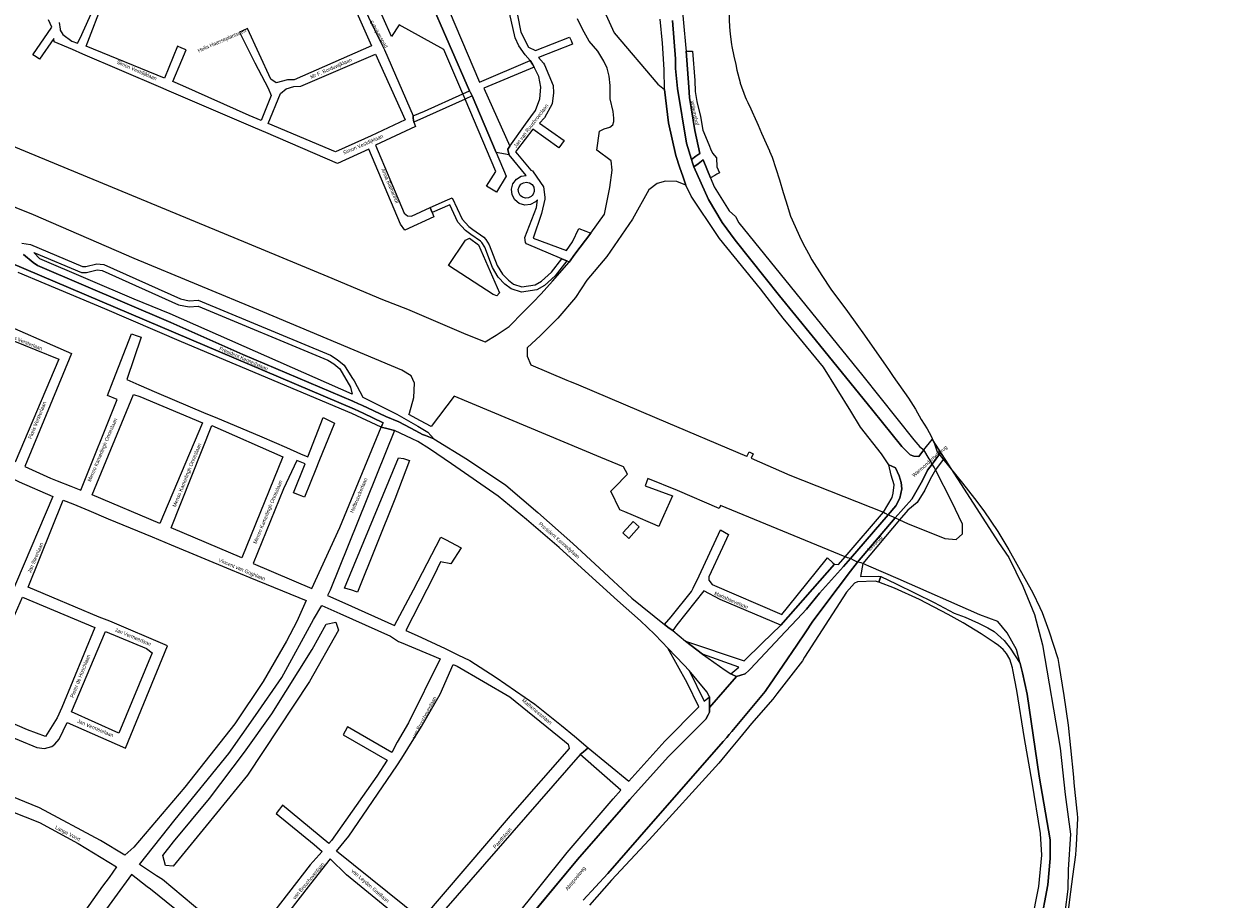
# Model space of a CAD drawing. Header units: metres. Extents: x 89872 to 99175, y 455036 to 468911.
# Tile 119 of 196: x 93016 to 93829, y 466684 to 467279. Entities that reach past the tile are written whole.
import ezdxf

# ---------------------------------------------------------------- set-up
doc = ezdxf.new("R2010")
doc.units = ezdxf.units.M
for name, color, linetype in [('Gemeentegrenzen', 7, 'KG-GEMEENTE'), ('STRNM', 7, 'Continuous'), ('Wegdeel doorgaand', 1, 'Continuous')]:
    doc.layers.add(name, color=color, linetype=linetype)
doc.layers.add('Waterdeel', color=7, linetype='Continuous', true_color=0x00aaff)
doc.layers.add('Wegdeel', color=7, linetype='Continuous', true_color=0x9a9a9a)
doc.linetypes.add('KG-GEMEENTE', pattern='A,1,-2.25,[5,NLCS.SHX,S=1,R=0,X=0,Y=0],-2.25', length=5.5)

msp = doc.modelspace()

# ---------------------------------------------------------------- linework, layer by layer
at = {"layer": 'Gemeentegrenzen', "flags": 128}
msp.add_lwpolyline([(90762.73, 464180.92), (90755.86, 464195.33), (90741.62, 464225.18), (90721.03, 464269.19), (90711.01, 464289.46), (90684.4, 464339.43), (90666.07, 464382.4), (90649.85, 464420.75), (90635.19, 464457.9), (90620.46, 464495.41), (90617.42, 464505), (90608.03, 464538.66), (90596.61, 464572.31), (90590.22, 464593.89), (90582.83, 464625.08), (90577.49, 464644.86), (90574.1, 464660.7), (90572.45, 464670.59), (90570.76, 464689.64), (90570.6, 464708.3), (90570.28, 464725.4), (90569.06, 464744.62), (90567.3, 464767.29), (90566.9, 464789.33), (90566.43, 464806.17), (90566.85, 464822.52), (90571.68, 464854.78), (90571.8, 464856.83), (90576.93, 464940.82), (90575.97, 464994.56), (90575.96, 465007.11), (90582.22, 465039.53), (90584.47, 465051.19), (90590.82, 465068.2), (90598.58, 465085.51), (90628.18, 465144.59), (90671.63, 465227.59), (90681.27, 465245.99), (90683.4, 465249.12), (90703.82, 465279.13), (90736.24, 465326.28), (90740.98, 465333.85), (90746.16, 465342.14), (90754.83, 465357.25), (90766.17, 465377.37), (90771.91, 465388.72), (90778.97, 465404.63), (90787.93, 465425.86), (90792.13, 465436.8), (90794.88, 465446.09), (90796.98, 465454.32), (90799.03, 465463.7), (90800.77, 465474.98), (90802.3, 465489.38), (90805.43, 465519.02), (90807.88, 465558.14), (90813.48, 465615.87), (90814.31, 465632.37), (90814.33, 465653.29), (90813.51, 465667.73), (90811.48, 465686.28), (90808.64, 465705.73), (90804.64, 465725.13), (90795.9, 465764.18), (90785.15, 465805.74), (90777.94, 465830.25), (90769.72, 465854.25), (90765.69, 465864.27), (90758.59, 465878.45), (90749.27, 465894.73), (90742.51, 465905.69), (90732.77, 465921.49), (90719.33, 465939.06), (90708.54, 465951.65), (90707.64, 465952.7), (90706.41, 465954.13), (90669.74, 465998.55), (90660.89, 466007.96), (90639.73, 466025.13), (90621.85, 466039.53), (90613.33, 466046.39), (90592.78, 466058.74), (90573.68, 466068.24), (90549.57, 466078.72), (90528.26, 466086.81), (90508.62, 466092.94), (90486.12, 466099.12), (90419.11, 466113.14), (90381.64, 466120.5), (90246.78, 466147.88), (90131.05, 466177.04), (90053.17, 466197.99), (90008.93, 466212.15), (89991.66, 466217.12), (89972.78, 466223.04), (89946.01, 466232.06), (89938.91, 466234.61), (89924.52, 466240.97), (89909.15, 466251.02), (89890.37, 466265.63), (89871.9, 466284.97), (89887.83, 466296.8), (89924.29, 466323.87), (89930.12, 466326.89), (89934.29, 466328.04), (89937.63, 466327.88), (89945.04, 466324.15), (89948.17, 466323), (89977.66, 466343.26), (89993.35, 466352.63), (90052.22, 466375.13), (90055.03, 466376.08), (90065.03, 466379.45), (90073.34, 466375.83), (90084.28, 466372.05), (90093.68, 466368.25), (90096.01, 466367.31), (90103.17, 466364.55), (90113.06, 466360.46), (90121.69, 466356.76), (90137.55, 466348.81), (90140.91, 466347.13), (90157.03, 466338.86), (90170.01, 466331.53), (90171.15, 466330.89), (90174.52, 466328.98), (90176.07, 466328.04), (90177.1, 466327.41), (90194.26, 466316.95), (90195.97, 466315.9), (90207.54, 466309.46), (90222.24, 466304.08), (90231.81, 466306.54), (90257.95, 466312.83), (90267.49, 466315.16), (90306.21, 466324.63), (90356.24, 466336.62), (90358.92, 466337.24), (90413.71, 466350), (90417.05, 466350.84), (90456.64, 466360.75), (90478.98, 466367.15), (90484.56, 466368.74), (90485.67, 466369.06), (90486.11, 466369.2), (90486.92, 466369.46), (90510.48, 466376.89), (90562.47, 466393.6), (90596.98, 466404.49), (90654.55, 466423.04), (90747.39, 466453.54), (90753.81, 466455.65), (90786.49, 466466.39), (90790.65, 466467.83), (90790.9, 466467.91), (90805.15, 466470.33), (90816.53, 466472.26), (90819.4, 466472.75), (90860.97, 466478.57), (90883.49, 466481.07), (90913.64, 466484.41), (90952.55, 466488.72), (91015.63, 466494.19), (91016.35, 466494.25), (91036.98, 466496.04), (91037.06, 466511.43), (91037.23, 466513.36), (91037.76, 466515.52), (91038.82, 466517.17), (91039.53, 466517.65), (91040.64, 466518.05), (91042.08, 466518.46), (91055.96, 466517.87), (91068.38, 466517.36), (91074.4, 466517.41), (91083.3, 466519.1), (91220.08, 466569.55), (91230.75, 466576.46), (91243.75, 466575.59), (91243.76, 466579.12), (91303.2, 466576.33), (91441.36, 466572.1), (91466.58, 466573.13), (91464.02, 466554.89), (91494.85, 466553.15), (91521.12, 466628.88), (91536.55, 466673.44), (91571.28, 466773.64), (91615.16, 466900.35), (91660.3, 467030.44), (91663.46, 467039.53), (91684.44, 467099.92), (91714.37, 467186.31), (91715.44, 467189.4), (91766.98, 467337.81), (91775.01, 467362.82), (91781.93, 467384.37), (91805.73, 467457.4), (91822.14, 467507.77), (91843.65, 467573.99), (91840.8, 467581.24), (91790.82, 467612.97), (91791.2, 467615.51), (91791.33, 467616.4), (91784.38, 467619.38), (91787.65, 467627.75), (91792.47, 467640.26), (91852.36, 467658.81), (91852.88, 467660.11), (91854.54, 467664.27), (91855.02, 467665.48), (91861.52, 467681.81), (91862.36, 467683.91), (91878.28, 467723.67), (91884.22, 467738.35), (91879.67, 467738.58), (91884.97, 467755.36), (91888.2, 467765.57), (91888.8, 467767.45), (91895.8, 467791.89), (91903.68, 467826.61), (91903.94, 467827.08), (91909.12, 467836.69), (91917.08, 467845.72), (91928.74, 467852.65), (91941.83, 467844.72), (91980.03, 467907.98), (91998.91, 467938.78), (92021.1, 467975.47), (92022.29, 467977.44), (92023.53, 467979.5), (92037.46, 468021.89), (92043.26, 468039.53), (92043.61, 468040.61), (92040.67, 468073.65), (92035.39, 468087.87), (92034.39, 468090.57), (92031.08, 468099.48), (91997.78, 468090.26), (91979.47, 468086.42), (91965.37, 468084.21), (91956.64, 468083.07), (91949.21, 468083.34), (91938.16, 468084.3), (91924.19, 468085.55), (91909.12, 468087.5), (91890.59, 468090.09), (91872.55, 468092.17), (91857.94, 468093.47), (91848.6, 468093.53), (91835.64, 468093.28), (91823.5, 468092.43), (91812.71, 468091.13), (91802.47, 468089.49), (91791.09, 468086.88), (91788.75, 468086.31), (91779.45, 468084.02), (91760.6, 468078.53), (91752.17, 468076.29), (91738.58, 468072.57), (91728.77, 468069.12), (91756.55, 468118.92), (91760.38, 468127.16), (91763, 468134.6), (91768.6, 468150.86), (91769.39, 468153.14), (91771.95, 468159.37), (91778.54, 468171.54), (91790.73, 468187.78), (91799.5, 468198.47), (91805.04, 468206.84), (91808.12, 468213.95), (91809.47, 468221.22), (91815.07, 468251.21), (91819.18, 468261.42), (91834.88, 468291.11), (91850.03, 468319.75), (91851.13, 468324.92), (91847.97, 468332.39), (91846.13, 468336.03), (91839.79, 468348.62), (91832.72, 468362.65), (91834.85, 468387.36), (91838.79, 468398.01), (91843.55, 468405.59), (91850.13, 468411.97), (91883.99, 468424), (91942.42, 468413.96), (91974.49, 468420.41), (91975.23, 468420.66), (92022.28, 468436.6), (92044.49, 468448.15), (92053.64, 468457.58), (92067.44, 468486.92), (92106.88, 468535.87), (92111.16, 468543.41), (92114.34, 468570.37), (92118.7, 468584.42), (92123.06, 468593.69), (92126.7, 468597.41), (92138.9, 468600.96), (92192.74, 468603.63), (92233.33, 468611.76), (92244.82, 468614.49), (92283.95, 468625.54), (92315.75, 468635.91), (92317.95, 468634.29), (92322.3, 468629.39), (92326.09, 468620.65), (92328.79, 468610.74), (92329.78, 468599.67), (92329.98, 468589.77), (92330.68, 468581.8), (92335.15, 468572.63), (92340.35, 468566.15), (92346.82, 468560.7), (92353.75, 468556.41), (92363.38, 468554.6), (92377.41, 468554.24), (92392.61, 468557.39), (92401.25, 468560.3), (92408.39, 468564.33), (92418.09, 468572.89), (92422.21, 468578.01), (92424.98, 468583.41), (92427.2, 468592.7), (92431.87, 468610.83), (92433.6, 468615.21), (92464.86, 468655.83), (92493.04, 468676.98), (92552.78, 468696.47), (92588.82, 468708.48), (92727.79, 468737.39), (92746.65, 468751.69), (92757.44, 468765.59), (92798.35, 468803.82), (92819.4, 468831.21), (92833.5, 468849.96), (92846.82, 468882.12), (92849.01, 468885.97), (92851.87, 468889.37), (92869.15, 468904.64), (92876.53, 468909.69), (92878.52, 468910.54), (92881.13, 468910.33), (92883.43, 468909.22), (92886.29, 468907.05), (92895.02, 468895.84), (92895.93, 468892.35), (92900.08, 468876.55), (92906.31, 468857.26), (92910.29, 468846.06), (92914.23, 468837.09), (92916.99, 468832.32), (92920.3, 468826.25), (92926.51, 468817.94), (92932.99, 468806.12), (92939.41, 468793.03), (92944.39, 468782.73), (92948.19, 468771.06), (92953.52, 468755.48), (92954.33, 468752.64), (92958.17, 468739.31), (92964.1, 468717.34), (92965.3, 468704.7), (92965.09, 468689.59), (92965.26, 468664.12), (92964.59, 468660.5), (92963.44, 468657.06), (92948.86, 468642.44), (92960.91, 468627.96), (92969.49, 468617.66), (92980.81, 468604.05), (92985.03, 468599.84), (92988.53, 468597.26), (92991.47, 468595.43), (92993.87, 468594.11), (92996.2, 468593.29), (93000.22, 468592.11), (93001.05, 468591.94), (93091.55, 468646.01), (93130.91, 468668.16), (93149.02, 468678.05), (93167.03, 468687.05), (93166.59, 468687.93), (93174.73, 468692.41), (93181.98, 468695.76), (93189.21, 468698.57), (93196.24, 468700.71), (93205.91, 468702.35), (93214.68, 468703.2), (93221.82, 468703.49), (93230.24, 468703.21), (93240.36, 468700.6), (93248.99, 468700.42), (93255.14, 468700.58), (93263.43, 468701.96), (93281.56, 468706.5), (93301.71, 468718.75), (93306.92, 468721.92), (93320.28, 468730.04), (93334.85, 468742.28), (93348.55, 468753.78), (93359.17, 468762.69), (93412.98, 468807.86), (93444.68, 468834.48), (93445.51, 468835.16), (93479.73, 468779.45), (93491.23, 468760.75), (93524.92, 468705.61), (93527.17, 468701.92), (93526, 468700.88), (93532.9, 468693.65), (93591.6, 468747.02), (93658.74, 468809.44), (93709.95, 468747.92), (93732.24, 468758.74), (93735.84, 468760.49), (93751.9, 468768.28), (93767.37, 468775.79), (93773.2, 468746.57), (93777.5, 468724.91), (93778.4, 468720.35), (93791.43, 468654.68), (93812.54, 468549.11), (93818.34, 468509.26), (93831.75, 468306.41), (93833.09, 468272.76), (93833.3, 468266.72), (93840.97, 468095.61), (93841.57, 468089.96), (93843.6, 468070.23), (93846.04, 468048), (93846.04, 468048), (93846.9, 468039.53), (93847.81, 468030.61), (93864.03, 467940.44), (93873.3, 467895.67), (93869.31, 467894.99), (93887.99, 467819.32), (93891.57, 467803.97), (93884.7, 467792.02), (93878.82, 467785.23), (93874.26, 467779.43), (93873.6, 467778.79), (93854.14, 467763.32), (93845.3, 467756.59), (93840.94, 467750.48), (93836.8, 467741.22), (93827.44, 467723.31), (93824.67, 467717.19), (93823.09, 467716.71), (93821.39, 467716.31), (93803.08, 467730.16), (93683.57, 467603.04), (93680.58, 467597.82), (93669.54, 467578.56), (93665.35, 467571.81), (93663.01, 467568.19), (93657.5, 467560.82), (93653.35, 467555.16), (93648.93, 467548.51), (93645.99, 467544.02), (93642.41, 467538.63), (93641.68, 467537.52), (93637.39, 467531.58), (93633.97, 467526.92), (93631.79, 467523.89), (93631.13, 467522.96), (93626.57, 467516.43), (93620.17, 467508.3), (93615.67, 467502.73), (93612.24, 467497.99), (93607.97, 467492.11), (93603.82, 467485.76), (93599.62, 467479.33), (93595.4, 467472.53), (93591.91, 467466.94), (93589.72, 467463.24), (93586.18, 467457.27), (93583.76, 467453.14), (93579.56, 467445.9), (93575.56, 467438.91), (93574.03, 467436.33), (93571.93, 467432.78), (93566.24, 467422.93), (93563, 467417.82), (93562.48, 467417.03), (93558.13, 467410.39), (93550.26, 467399.76), (93547.88, 467396.78), (93544.49, 467392.53), (93540.58, 467386.89), (93537.25, 467382.38), (93533.01, 467376.22), (93532.5, 467375.48), (93529.33, 467371), (93525.2, 467365.38), (93521.51, 467360.99), (93520.31, 467359.56), (93515.8, 467353.32), (93513.27, 467349.64), (93512.09, 467347.91), (93508.71, 467342.79), (93506.08, 467338.02), (93503.8, 467332.86), (93503.12, 467331.33), (93501.43, 467327.81), (93500.86, 467326.63), (93499.47, 467322.46), (93498.4, 467318.63), (93497.45, 467314.11), (93497.13, 467311.76), (93496.87, 467309.78), (93495.87, 467305.24), (93495.31, 467300.26), (93495.27, 467292.97), (93495.31, 467290.94), (93495.35, 467288.45), (93495.47, 467283.63), (93495.52, 467282.07), (93495.67, 467277.13), (93496.17, 467272.15), (93497.22, 467265.24), (93497.47, 467263.81), (93498.61, 467257.35), (93500, 467251.51), (93500.87, 467247.85), (93503.01, 467239.46), (93503.13, 467239.01), (93506.38, 467229.74), (93507.18, 467228.07), (93508.32, 467225.67), (93510.23, 467221.46), (93512.14, 467217.42), (93512.36, 467216.92), (93515.2, 467210.33), (93517.63, 467204.9), (93520.73, 467197.96), (93522.93, 467192.8), (93522.95, 467192.76), (93524.71, 467188.65), (93527.22, 467181), (93529.73, 467173.27), (93532.33, 467164.48), (93533.97, 467158.98), (93534.9, 467155.86), (93537.15, 467148.55), (93540.34, 467141.44), (93543.44, 467134.78), (93545.73, 467130.01), (93549.4, 467123.06), (93551.69, 467118.78), (93558.5, 467108.09), (93564.79, 467098.76), (93576.05, 467083.6), (93582.4, 467074.84), (93587.55, 467067.54), (93597.5, 467053.23), (93601.83, 467047.09), (93604.35, 467043.51), (93607.14, 467039.53), (93617.51, 467024.74), (93622.16, 467017.3), (93626.15, 467010.2), (93630.09, 467003.93), (93632.89, 466998.82), (93634.24, 466995.65), (93635.13, 466993.53), (93636.95, 466988.24), (93640.79, 466983.47), (93654.22, 466966.77), (93662.47, 466956.41), (93668.64, 466948.16), (93678.23, 466934.05), (93685.66, 466921.58), (93702.09, 466892.38), (93706.91, 466882.25), (93708.3, 466878.98), (93712.86, 466866.37), (93719.01, 466847.6), (93719.7, 466843.47), (93723.21, 466822.41), (93726.18, 466802.27), (93727.67, 466786.85), (93729.62, 466766.83), (93729.99, 466763), (93731.89, 466743.8), (93732.1, 466742.18), (93732.51, 466739.1), (93731.43, 466720.79), (93731.25, 466717.75), (93731.04, 466714.17), (93729.14, 466699.4), (93727.06, 466683.84), (93726.5, 466679.88), (93725.16, 466670.3), (93725.06, 466669.59), (93721.77, 466654.64), (93714.35, 466626.12), (93713.59, 466623.71), (93708.31, 466606.85), (93707.75, 466605.34), (93702.58, 466591.38), (93699.08, 466581.91), (93697.03, 466575.66), (93693.59, 466565.14), (93693.2, 466563.95), (93688.61, 466550.91), (93684.33, 466538.74), (93671.2, 466501.42), (93669.41, 466496.32), (93662.52, 466476.74), (93655.21, 466455.94), (93655.04, 466455.47), (93644.68, 466426.02), (93644.21, 466424.68), (93629.96, 466390), (93605.72, 466331.02), (93616.41, 466319.35), (93626.89, 466309.6), (93665.84, 466273.68), (93679.89, 466260.29), (93682.44, 466258.7), (93684.3, 466257.76), (93694.12, 466255.08), (93713.76, 466250.44), (93732.73, 466246.76), (93735.02, 466246.32), (93747.26, 466251.76), (93765.63, 466259.16), (93782.56, 466266.92), (93806.97, 466278.32), (93818.95, 466284.1), (93823.01, 466288.07), (93826.57, 466294.66), (93835.96, 466310.67), (93856.72, 466315.37), (93871.9, 466319.25), (93876.75, 466320.5), (93897.96, 466320.34), (93924.54, 466320.38), (93933.91, 466323.73), (93934.24, 466323.81), (93921.05, 466365.78), (93967.21, 466415.6), (93968.08, 466416.29), (93974.41, 466421.26), (94000.72, 466575.47), (94019.17, 466575.81), (94022.1, 466575.87), (94046.37, 466576.32), (94067.94, 466576.72), (94081.54, 466576.97), (94090.73, 466577.15), (94099.96, 466577.32), (94105.99, 466577.43), (94115.25, 466577.6), (94146.92, 466578.19), (94158.49, 466578.41)], dxfattribs=at)
at = {"layer": 'Waterdeel', "lineweight": -3}
for p, q in [((93278.23, 467327.33), (93318.92, 467233.63)), ((93265.82, 467270.7), (93254.48, 467296.32)), ((93271.17, 467278.5), (93265.82, 467270.7)), ((93301.61, 467261.89), (93271.17, 467278.5)), ((93314.4, 467231.74), (93301.61, 467261.89)), ((93314.84, 467230.75), (93314.4, 467231.74)), ((93316, 467228.13), (93314.84, 467230.75)), ((93336.81, 467178.85), (93316, 467228.13)), ((93318.92, 467233.63), (93319.37, 467232.82)), ((93319.37, 467232.82), (93320.78, 467230.3)), ((93320.78, 467230.3), (93337.03, 467191.66)), ((93337.03, 467191.66), (93343.95, 467175.62)), ((93330.44, 467168.88), (93336.81, 467178.85)), ((93343.95, 467175.62), (93337.27, 467164.74)), ((93337.27, 467164.74), (93330.44, 467168.88)), ((93304.6, 467114.9), (93316.26, 467132.07)), ((93316.26, 467132.07), (93318.98, 467133.54)), ((93318.98, 467133.54), (93325.11, 467128.94)), ((93325.11, 467128.94), (93339.32, 467096.3)), ((93335.12, 467095.21), (93304.6, 467114.9)), ((93337.51, 467094.36), (93335.12, 467095.21)), ((93339.32, 467096.3), (93337.51, 467094.36)), ((93233.96, 466895.53), (93270.63, 466984.16)), ((93270.63, 466984.16), (93273.98, 466983.72)), ((93273.98, 466983.72), (93278.15, 466982.19)), ((93278.15, 466982.19), (93268.09, 466955.96)), ((93268.09, 466955.96), (93242.9, 466892.85)), ((93423.2, 466933.09), (93428.36, 466938.8)), ((93428.36, 466938.8), (93430.24, 466940.89)), ((93430.24, 466940.89), (93434.38, 466937.14)), ((93434.38, 466937.14), (93430.82, 466933.21)), ((93427.34, 466929.35), (93423.2, 466933.09)), ((93430.82, 466933.21), (93427.34, 466929.35)), ((93238.22, 466894.25), (93233.96, 466895.53)), ((93242.9, 466892.85), (93238.22, 466894.25)), ((93211.9, 466853.8), (93221.44, 466871.09)), ((93221.44, 466871.09), (93228.13, 466872.44)), ((93228.13, 466872.44), (93229.79, 466866.92)), ((93229.79, 466866.92), (93210.12, 466832.03)), ((93184.49, 466809.97), (93211.9, 466853.8)), ((93210.12, 466832.03), (93168.1, 466768.22)), ((93166.01, 466784.02), (93184.49, 466809.97)), ((93142.17, 466752.42), (93166.01, 466784.02)), ((93168.1, 466768.22), (93139.94, 466733.73)), ((93117.73, 466722.9), (93142.17, 466752.42)), ((93139.94, 466733.73), (93117.4, 466706.41)), ((93110.44, 466713.58), (93117.73, 466722.9)), ((93112.27, 466706.95), (93110.44, 466713.58)), ((93117.4, 466706.41), (93112.27, 466706.95))]:
    msp.add_line(p, q, dxfattribs=at)
for points in [[(93411.62, 467285.52), (93417.38, 467273.14), (93447.08, 467238.19), (93451.52, 467234.56), (93454.35, 467211.95), (93459.19, 467189.74), (93462.04, 467181.35), (93463.94, 467175.77), (93466.05, 467169.55), (93460, 467171.98), (93452.33, 467172.38), (93446.68, 467170.76), (93441.03, 467166.32), (93429.73, 467146.54), (93412.38, 467121.1), (93398.77, 467104.85), (93391.02, 467093.22), (93379.1, 467079.21), (93370.4, 467070.51), (93367.18, 467067.28), (93358.24, 467058.93), (93358.24, 467053.27), (93360.62, 467047.3), (93385.15, 467036.99), (93387.46, 467036.02), (93391.42, 467034.35), (93446.27, 467011.11), (93507.25, 466985.28), (93507.67, 466985.1), (93509.07, 466988.24), (93511.79, 466986.86), (93510.62, 466983.81), (93536.71, 466972.34), (93600.39, 466947.09), (93601.67, 466946.43), (93603.73, 466945.36), (93606.59, 466944.17), (93608.44, 466943.4), (93610.38, 466942.47), (93611.29, 466942.04), (93616.93, 466939.36), (93642.26, 466929.23), (93650.01, 466928.63), (93654.18, 466932.51), (93654.18, 466939.07), (93647.03, 466954.28), (93635.81, 466976.04), (93634.87, 466977.68), (93633.6, 466979.9), (93631.62, 466983.36), (93628.02, 466989.63), (93633.6, 466996.5), (93678.73, 466926.53), (93685.84, 466916.28), (93695.32, 466896.78), (93703.29, 466877.62), (93708.52, 466857), (93720.69, 466786.72), (93724.15, 466755.19), (93727.62, 466728.09), (93726.09, 466704.19), (93725.83, 466690.69), (93723.8, 466674.94)], [(92966.81, 467213.35), (93158.74, 467134.06), (93222.63, 467107.53), (93259.89, 467091.73), (93276.88, 467085.17), (93316.51, 467068.18), (93329.63, 467063.11), (93337.08, 467067.58), (93346.02, 467073.54), (93355.66, 467083.48), (93361.93, 467089.76), (93367.77, 467095.61), (93375.52, 467104.26), (93386.65, 467117.25), (93390.7, 467122.61), (93401.51, 467136.88), (93410.76, 467149.84), (93414.39, 467167.94), (93416.01, 467179.65), (93415.2, 467186.11), (93405.64, 467193.36), (93407.41, 467206.23), (93410.48, 467207.76), (93414.38, 467208.94), (93416.38, 467210.48), (93417.09, 467212.84), (93417.21, 467215.08), (93416.62, 467219.68), (93414.73, 467228.3), (93414.61, 467231.96), (93414.73, 467237.27), (93414.02, 467243.65), (93412.6, 467249.08), (93410.24, 467253.92), (93406.23, 467260.76), (93400.45, 467267.49), (93395.84, 467275.64), (93392.42, 467282.72)], [(93706.93, 466665.94), (93712.29, 466693.67), (93713.79, 466711.56), (93713.79, 466724.38), (93706.34, 466767.62), (93698.29, 466823.38), (93695.01, 466837.98), (93693.35, 466844.27), (93690.84, 466853.79), (93684.58, 466865.12), (93678.32, 466872.87), (93666.1, 466877.34), (93610.41, 466901.81), (93590.58, 466910.52), (93586.51, 466912.31), (93585.2, 466912.61), (93582.79, 466913.17), (93580.44, 466914.37), (93577.96, 466915.63), (93576.08, 466916.21), (93574.37, 466916.74), (93489.64, 466951.79), (93488.75, 466949.71), (93460.51, 466961.88), (93440.24, 466969.99), (93438.38, 466965.17), (93457.06, 466958.36), (93448.94, 466940.23), (93447.69, 466937.43), (93445.17, 466938.51), (93430.38, 466944.88), (93424.6, 466947.35), (93421.26, 466948.78), (93415.12, 466961.44), (93417.39, 466963.74), (93426.47, 466972.98), (93423.74, 466977.91), (93408.31, 466984.37), (93308.47, 467026.13), (93292.8, 467005.34), (93285.58, 467009.27), (93277.62, 467013.61), (93278.07, 467014.5), (93281.05, 467025.24), (93281.65, 467034.78), (93279.26, 467039.85), (93273, 467043.72), (93178.53, 467083.38), (93090.91, 467119.76), (93022.36, 467149.28), (92940.81, 467182.32)]]:
    msp.add_lwpolyline(points, dxfattribs=at)
at = {"layer": 'Wegdeel'}
for p, q in [((93283.54, 467339.28), (93325.87, 467239.65)), ((93318.92, 467233.63), (93278.23, 467327.33)), ((93462.82, 467297.95), (93466.03, 467262.67)), ((93459.07, 467255.45), (93456.91, 467281.43)), ((93466.03, 467262.67), (93466.22, 467260.59)), ((93466.22, 467260.59), (93468.92, 467260.61)), ((93468.1, 467236.28), (93466.22, 467260.59)), ((93466.22, 467260.59), (93468.1, 467236.28)), ((93468.92, 467260.61), (93470.69, 467260.62)), ((93470.69, 467260.62), (93472.09, 467240.76)), ((93325.87, 467239.65), (93360.27, 467254.45)), ((93360.27, 467254.45), (93361.71, 467251.86)), ((93459.12, 467248.91), (93459.07, 467255.45)), ((93362.9, 467249.71), (93328.73, 467235.5)), ((93361.71, 467251.86), (93362.9, 467249.71)), ((93460.33, 467235.35), (93459.12, 467248.91)), ((93468.65, 467229.23), (93468.1, 467236.28)), ((93468.1, 467236.28), (93468.65, 467229.23)), ((93472.09, 467240.76), (93472.46, 467233.35)), ((93288.34, 467219.95), (93314.4, 467231.74)), ((93316, 467228.13), (93289.77, 467216.34)), ((93314.4, 467231.74), (93318.92, 467233.63)), ((93320.78, 467230.3), (93316, 467228.13)), ((93337.03, 467191.66), (93320.78, 467230.3)), ((93328.73, 467235.5), (93346.41, 467196.11)), ((93466.45, 467198.22), (93460.33, 467235.35)), ((93472.1, 467206.7), (93468.65, 467229.23)), ((93468.65, 467229.23), (93472.1, 467206.7)), ((93472.46, 467233.35), (93473.57, 467226.54)), ((93280.56, 467216.8), (93288.34, 467219.95)), ((93473.57, 467226.54), (93476.16, 467216.32)), ((93280.74, 467215.2), (93280.56, 467216.8)), ((93281.04, 467212.49), (93280.74, 467215.2)), ((93289.77, 467216.34), (93281.04, 467212.49)), ((93476.16, 467216.32), (93477.72, 467206.99)), ((93475.53, 467191.1), (93472.1, 467206.7)), ((93472.1, 467206.7), (93475.53, 467191.1)), ((93477.72, 467206.99), (93480.63, 467200.01)), ((93346.41, 467196.11), (93344.99, 467194.12)), ((93469.99, 467187.02), (93466.45, 467198.22)), ((93480.63, 467200.01), (93482.2, 467196.01)), ((93482.2, 467196.01), (93482.89, 467194.24)), ((93345.91, 467190.26), (93337.03, 467191.66)), ((93344.99, 467194.12), (93345.1, 467193.63)), ((93345.1, 467193.63), (93345.91, 467190.26)), ((93469.99, 467187.02), (93472.9, 467189.17)), ((93472.9, 467189.17), (93469.99, 467187.02)), ((93470.71, 467184.73), (93469.99, 467187.02)), ((93472.9, 467189.17), (93475.53, 467191.1)), ((93475.53, 467191.1), (93472.9, 467189.17)), ((93482.89, 467194.24), (93484.14, 467191.24)), ((93484.14, 467191.24), (93486.98, 467188.08)), ((93486.98, 467188.08), (93487.15, 467181.93)), ((93471.58, 467181.99), (93470.71, 467184.73)), ((93474.47, 467184.12), (93471.58, 467181.99)), ((93471.58, 467181.99), (93474.47, 467184.12)), ((93481.57, 467159.74), (93471.58, 467181.99)), ((93477.94, 467186.67), (93474.47, 467184.12)), ((93474.47, 467184.12), (93477.94, 467186.67)), ((93482.87, 467174.6), (93477.94, 467186.67)), ((93477.94, 467186.67), (93482.87, 467174.6)), ((93487.15, 467181.93), (93488.96, 467177.97)), ((93485.7, 467176.17), (93482.87, 467174.6)), ((93482.87, 467174.6), (93485.42, 467168.34)), ((93487.26, 467177.03), (93485.7, 467176.17)), ((93488.96, 467177.97), (93487.26, 467177.03)), ((93485.42, 467168.34), (93495.51, 467152.19)), ((93292.2, 467154.33), (93303.96, 467159.53)), ((93292.89, 467152.59), (93292.2, 467154.33)), ((93305.57, 467156.16), (93293.58, 467150.86)), ((93303.96, 467159.53), (93307.16, 467160.95)), ((93311.08, 467144.4), (93305.57, 467156.16)), ((93307.16, 467160.95), (93314.03, 467146.35)), ((93490.85, 467144.11), (93481.57, 467159.74)), ((93293.58, 467150.86), (93292.89, 467152.59)), ((93314.03, 467146.35), (93318.54, 467141.33)), ((93495.51, 467152.19), (93499.8, 467148.14)), ((93499.8, 467148.14), (93502.19, 467143.96)), ((93316.2, 467138.7), (93311.08, 467144.4)), ((93319.92, 467136.05), (93316.2, 467138.7)), ((93318.54, 467141.33), (93321.18, 467139.45)), ((93321.18, 467139.45), (93328.7, 467134.12)), ((93499.66, 467132.04), (93490.85, 467144.11)), ((93502.19, 467143.96), (93586.53, 467039.85)), ((93326.42, 467131.44), (93319.92, 467136.05)), ((93327.34, 467130.49), (93326.42, 467131.44)), ((93329.28, 467127.42), (93327.34, 467130.49)), ((93328.7, 467134.12), (93330.11, 467132.67)), ((93330.11, 467132.67), (93332.43, 467129)), ((93510.3, 467118.87), (93499.66, 467132.04)), ((93334.66, 467113.49), (93329.28, 467127.42)), ((93332.43, 467129), (93337.82, 467115.03)), ((93006.81, 467116.63), (93240.7, 467017.31)), ((93337.82, 467115.03), (93341.37, 467109.1)), ((93374.72, 467110.29), (93381.81, 467119.52)), ((93385.06, 467117.99), (93377.31, 467107.91)), ((93381.81, 467119.52), (93383.38, 467118.78)), ((93383.38, 467118.78), (93385.06, 467117.99)), ((93529.82, 467094.26), (93510.3, 467118.87)), ((93030.32, 467102.43), (93011.99, 467110.1)), ((93338.57, 467106.96), (93334.66, 467113.49)), ((93343.05, 467102.27), (93338.57, 467106.96)), ((93341.37, 467109.1), (93345.39, 467104.89)), ((93368, 467104.17), (93374.72, 467110.29)), ((93377.31, 467107.91), (93370.04, 467101.29)), ((93070.94, 467085.47), (93030.32, 467102.43)), ((93347.35, 467098.98), (93343.05, 467102.27)), ((93345.39, 467104.89), (93348.98, 467102.15)), ((93354.23, 467096.89), (93347.35, 467098.98)), ((93348.98, 467102.15), (93354.53, 467100.46)), ((93364.68, 467098.41), (93354.23, 467096.89)), ((93354.53, 467100.46), (93363.55, 467101.78)), ((93363.55, 467101.78), (93368, 467104.17)), ((93370.04, 467101.29), (93364.68, 467098.41)), ((93552.05, 467067.19), (93529.82, 467094.26)), ((93123.1, 467063.11), (93070.94, 467085.47)), ((93577.53, 467035.68), (93552.05, 467067.19)), ((93239.03, 467014.27), (93123.1, 467063.11)), ((93593.17, 467016.39), (93577.53, 467035.68)), ((93586.53, 467039.85), (93621.13, 466996.25)), ((93240.7, 467017.31), (93246.64, 467014.47)), ((93612.93, 466991.71), (93593.17, 467016.39)), ((93258.84, 467005.07), (93239.03, 467014.27)), ((93246.64, 467014.47), (93260.33, 467007.95)), ((93260.33, 467007.95), (93259.55, 467006.44)), ((93259.55, 467006.44), (93258.84, 467005.07)), ((93615.02, 466989.76), (93612.93, 466991.71)), ((93621.13, 466996.25), (93625.23, 466991.66)), ((93625.23, 466991.66), (93628.02, 466989.63)), ((93617.26, 466987.62), (93615.02, 466989.76)), ((93618.65, 466986.13), (93617.26, 466987.62)), ((93621.16, 466985.14), (93618.65, 466986.13)), ((93624.6, 466985.11), (93621.16, 466985.14)), ((93628.02, 466989.63), (93624.6, 466985.11)), ((93633.6, 466979.9), (93639.37, 466987.56)), ((93641.73, 466983.9), (93635.81, 466976.04)), ((93639.37, 466987.56), (93641.73, 466983.9)), ((93605.75, 466972.39), (93604.11, 466979.3)), ((93604.11, 466979.3), (93606.13, 466978.37)), ((93606.13, 466978.37), (93608.59, 466977.23)), ((93608.59, 466977.23), (93611.21, 466971.96)), ((93630.24, 466975.29), (93630.45, 466975.72)), ((93630.45, 466975.72), (93633.6, 466979.9)), ((93635.81, 466976.04), (93632.31, 466969.59)), ((93607.71, 466965.73), (93605.75, 466972.39)), ((93611.21, 466971.96), (93612.41, 466967.3)), ((93612.41, 466967.3), (93613.08, 466963.09)), ((93619.84, 466955.89), (93626.97, 466968.62)), ((93626.97, 466968.62), (93630.24, 466975.29)), ((93632.31, 466969.59), (93628.52, 466962.19)), ((93606.42, 466957.08), (93607.16, 466960.05)), ((93607.16, 466960.05), (93607.71, 466965.73)), ((93613.08, 466963.09), (93611.72, 466956.78)), ((93628.52, 466962.19), (93623.49, 466953.8)), ((93600.39, 466947.09), (93606.42, 466957.08)), ((93608.9, 466951.48), (93603.73, 466945.36)), ((93608.44, 466943.4), (93619.84, 466955.89)), ((93611.72, 466956.78), (93608.9, 466951.48)), ((93623.49, 466953.8), (93616.99, 466948.58)), ((93574.37, 466916.74), (93600.39, 466947.09)), ((93603.73, 466945.36), (93577.96, 466915.63)), ((93582.79, 466913.17), (93608.44, 466943.4)), ((93616.99, 466948.58), (93611.29, 466942.04)), ((93475.06, 466903.97), (93489.67, 466935.19)), ((93489.67, 466935.19), (93492.34, 466933.55)), ((93611.29, 466942.04), (93586.51, 466912.31)), ((93495.03, 466931.91), (93490.96, 466923.23)), ((93492.34, 466933.55), (93495.03, 466931.91)), ((93490.96, 466923.23), (93481.62, 466903.28)), ((93567.11, 466911.89), (93530.65, 466870.37)), ((93530.65, 466870.37), (93567.11, 466911.89)), ((93535.2, 466882.36), (93562.43, 466916.09)), ((93562.43, 466916.09), (93566.1, 466912.8)), ((93566.1, 466912.8), (93567.11, 466911.89)), ((93567.11, 466911.89), (93569.83, 466911.65)), ((93569.83, 466911.65), (93574.37, 466916.74)), ((93577.96, 466915.63), (93573.36, 466910.23)), ((93576.58, 466905.09), (93582.79, 466913.17)), ((93586.51, 466912.31), (93584.79, 466903.44)), ((93471.14, 466895.58), (93475.06, 466903.97)), ((93481.62, 466903.28), (93481.62, 466900.9)), ((93573.36, 466910.23), (93556.95, 466891.96)), ((93572.57, 466899.86), (93576.58, 466905.09)), ((93584.79, 466903.44), (93597.16, 466903.53)), ((93597.16, 466903.53), (93598.72, 466903.33)), ((93598.72, 466903.33), (93598.08, 466901.55)), ((93470, 466893.15), (93471.14, 466895.58)), ((93481.62, 466900.9), (93484.01, 466897.92)), ((93484.01, 466897.92), (93531.39, 466877.64)), ((93566.63, 466892.15), (93572.57, 466899.86)), ((93580.67, 466898.82), (93575.35, 466892.83)), ((93582.76, 466899.68), (93580.67, 466898.82)), ((93594.73, 466900.28), (93582.76, 466899.68)), ((93597.4, 466899.61), (93594.73, 466900.28)), ((93598.08, 466901.55), (93597.4, 466899.61)), ((93456.01, 466875.97), (93470, 466893.15)), ((93478.29, 466893.66), (93459.87, 466870.49)), ((93489.37, 466887.78), (93478.29, 466893.66)), ((93530.65, 466870.37), (93489.37, 466887.78)), ((93575.35, 466892.83), (93546.84, 466848.55)), ((93556.95, 466891.96), (93548.09, 466881.13)), ((93551.91, 466872.38), (93566.63, 466892.15)), ((93531.39, 466877.64), (93535.2, 466882.36)), ((93548.09, 466881.13), (93541.74, 466874.41)), ((93451.68, 466870.66), (93456.01, 466875.97)), ((93454.85, 466868.28), (93451.68, 466870.66)), ((93459.87, 466870.49), (93457.13, 466866.57)), ((93518.04, 466858.09), (93530.65, 466870.37)), ((93541.74, 466874.41), (93533.95, 466866.11)), ((93547.59, 466865.84), (93551.91, 466872.38)), ((93457.13, 466866.57), (93454.85, 466868.28)), ((93533.95, 466866.11), (93509.91, 466840.49)), ((93541.49, 466856.8), (93547.59, 466865.84)), ((93466.89, 466831.16), (93453.78, 466854.74)), ((93453.78, 466854.74), (93464.69, 466843.32)), ((93473.57, 466853.55), (93465.83, 466859.45)), ((93465.83, 466859.45), (93505.66, 466846.03)), ((93477.42, 466850.61), (93473.57, 466853.55)), ((93505.66, 466846.03), (93518.04, 466858.09)), ((93522.87, 466829.39), (93541.49, 466856.8)), ((93502.19, 466841.82), (93477.42, 466850.61)), ((93545.36, 466846.09), (93527.95, 466823.63)), ((93546.84, 466848.55), (93545.36, 466846.09)), ((93464.69, 466843.32), (93468.38, 466839.46)), ((93468.38, 466839.46), (93478.55, 466818.51)), ((93496.71, 466837.12), (93502.19, 466841.82)), ((93498.59, 466836.27), (93496.71, 466837.12)), ((93506.4, 466837.22), (93500.48, 466835.41)), ((93508.85, 466839.5), (93506.4, 466837.22)), ((93509.91, 466840.49), (93508.85, 466839.5)), ((93474.82, 466814.68), (93466.89, 466831.16)), ((93500.48, 466835.41), (93498.59, 466836.27)), ((93521.33, 466827.14), (93522.87, 466829.39)), ((93478.55, 466818.51), (93482.27, 466821.66)), ((93482.27, 466821.66), (93482.21, 466817.68)), ((93497.41, 466797.91), (93519.96, 466825.13)), ((93519.96, 466825.13), (93521.33, 466827.14)), ((93527.95, 466823.63), (93525.24, 466820.05)), ((93451.82, 466791.47), (93474.82, 466814.68)), ((93482.15, 466814.38), (93482.1, 466811.11)), ((93482.21, 466817.68), (93482.15, 466814.38)), ((93525.24, 466820.05), (93510.83, 466803.4)), ((93479.67, 466806.3), (93454.2, 466781.03)), ((93481.22, 466809.37), (93479.67, 466806.3)), ((93482.1, 466811.11), (93481.22, 466809.37)), ((93495.58, 466795.85), (93497.41, 466797.91)), ((93510.83, 466803.4), (93502.56, 466793.47)), ((93427.37, 466764.1), (93451.82, 466791.47)), ((93434.53, 466726.17), (93491.44, 466791.18)), ((93491.44, 466791.18), (93493.87, 466793.93)), ((93493.87, 466793.93), (93495.58, 466795.85)), ((93499.15, 466789.38), (93495.84, 466785.4)), ((93502.56, 466793.47), (93499.15, 466789.38)), ((93394.24, 466782.34), (93396.52, 466784.25)), ((93421.98, 466758.07), (93394.24, 466782.34)), ((93396.52, 466784.25), (93399.77, 466786.99)), ((93399.77, 466786.99), (93427.37, 466764.1)), ((93454.2, 466781.03), (93433.77, 466758.12)), ((93495.84, 466785.4), (93488.48, 466776.56)), ((93488.48, 466776.56), (93441.09, 466724.38)), ((93416.65, 466752.11), (93421.98, 466758.07)), ((93433.77, 466758.12), (93428.04, 466751.71)), ((93385.36, 466715.73), (93416.65, 466752.11)), ((93428.04, 466751.71), (93422.02, 466744.96)), ((93422.02, 466744.96), (93392.51, 466710.96)), ((93413.07, 466701.42), (93434.53, 466726.17)), ((93441.09, 466724.38), (93415.46, 466696.95)), ((93348.65, 466669.85), (93385.36, 466715.73)), ((93392.51, 466710.96), (93345.91, 466655.15)), ((93396.35, 466683.21), (93413.07, 466701.42)), ((93415.46, 466696.95), (93400.63, 466679.95))]:
    msp.add_line(p, q, dxfattribs=at)
for points in [[(93234.01, 467317.6), (93258.38, 467266.93), (93261.07, 467261.66), (93280.56, 467216.8), (93280.74, 467215.2), (93281.04, 467212.49), (93282.31, 467209.56), (93254.95, 467196.66), (93274.54, 467150.59), (93276.71, 467148.77), (93279.61, 467148.41), (93292.2, 467154.33), (93292.89, 467152.59), (93293.58, 467150.86), (93294.68, 467148.08), (93274.9, 467138.98), (93272, 467142.97), (93250.6, 467194.12), (93229.2, 467184.33), (93180.36, 467205.31), (93173.4, 467208.3), (93114.72, 467233.45), (93109.08, 467235.9), (93056.05, 467258.74), (93049.09, 467261.73), (93036.6, 467266.97), (93036.19, 467269.26), (93026.64, 467255.14), (93024.2, 467256.79), (93022.09, 467258.22), (93034.83, 467277.05), (93032.63, 467282.03)], [(93229.58, 467315.53), (93252.37, 467264.42), (93199.82, 467241.28), (93195.11, 467241.28), (93187.49, 467239.11), (93183.86, 467241.65), (93167.9, 467276.11), (93164.51, 467274.52), (93162.46, 467273.57), (93173.05, 467252.7), (93181.98, 467235.45), (93184.12, 467230.6), (93177.3, 467213.46), (93169.2, 467217.04), (93123.99, 467237.05), (93117.17, 467240.07), (93123.42, 467254.66), (93126.24, 467261.52), (93123.36, 467262.81), (93120.48, 467264.09), (93111.53, 467242.4), (93058.37, 467264.14), (93070.34, 467295.34)], [(93039.88, 467280.1), (93040.51, 467275.65), (93040.6, 467275.02), (93042.41, 467272.12), (93048.58, 467267.4), (93052.45, 467266.07), (93054.24, 467269.48), (93067.98, 467300.38)], [(93349.38, 467296.91), (93353.92, 467273.64), (93359.13, 467263.41), (93363.88, 467261.15), (93387.08, 467270.29), (93388.09, 467267.94), (93389.11, 467265.54), (93365.79, 467256.4), (93369.29, 467252.53), (93369.9, 467251.46), (93375.87, 467237.31), (93375.99, 467232.25), (93375.13, 467224.97), (93369.94, 467215.35), (93366.61, 467211.77), (93383.43, 467199.93), (93381.58, 467197.33), (93379.81, 467194.85), (93362.03, 467207.55), (93351.59, 467194.13), (93350.16, 467192.3), (93351.58, 467190.59), (93360.59, 467179.78), (93361.79, 467179.32), (93364.73, 467175.01), (93369.19, 467168.46), (93370.1, 467161.47), (93370.3, 467159.95), (93367.95, 467150.2), (93362.21, 467133.48), (93385.03, 467125.22), (93389.1, 467131.02), (93393.22, 467140.15), (93398, 467138.27), (93401.51, 467136.88), (93390.7, 467122.61), (93386.65, 467117.25), (93385.06, 467117.99), (93383.38, 467118.78), (93381.81, 467119.52), (93357.68, 467129.55), (93356.96, 467130.64), (93356.59, 467133.9), (93364.59, 467154.3), (93365.15, 467159.65), (93363.81, 467158.11), (93360.36, 467156.36), (93356.51, 467156.04), (93352.81, 467157.17), (93349.81, 467159.61), (93347.95, 467163), (93347.48, 467166.84), (93348.49, 467170.57), (93350.82, 467173.66), (93354.13, 467175.64), (93357.58, 467176.19), (93345.91, 467190.26), (93345.1, 467193.63), (93344.99, 467194.12), (93346.41, 467196.11), (93357.09, 467211.07), (93360.67, 467215.95), (93363.85, 467220.24), (93366.75, 467228.22), (93367.48, 467236.21), (93366.02, 467243.46), (93362.9, 467249.71), (93361.71, 467251.86), (93360.27, 467254.45), (93356.71, 467258.26), (93352.5, 467264.33), (93349.96, 467269.78), (93343.95, 467297.02)], [(93014.55, 467130.06), (93020.47, 467129.16), (93055.89, 467114.23), (93057.96, 467114.24), (93065.61, 467116.06), (93067.71, 467115.82), (93070.22, 467115.53), (93122.35, 467092.22), (93128.37, 467090.93), (93134.54, 467091.37), (93224.46, 467053.94), (93229.08, 467051.09), (93233.71, 467047.18), (93239, 467038.82), (93240.47, 467036.5), (93246.52, 467025.3), (93269.56, 467013.9), (93283.92, 467005.61), (93290.73, 467001.67), (93294.62, 466997.04), (93289.02, 466999.25), (93287.09, 467000.01), (93282.48, 467002.44), (93270.87, 467008.58), (93262.1, 467012.16), (93245.73, 467019.83), (93243.39, 467020.9), (93239.68, 467022.6), (93164.92, 467054.31), (93115.75, 467076.17), (93025.28, 467115), (93022.21, 467116.96), (93015.62, 467122.5)], [(92994.44, 467078.55), (93048.36, 467055.11), (93016.59, 466978.15), (93033.98, 466970.37), (93038.62, 466968.51), (93047.77, 466964.82), (93054.67, 466962.16), (93079.43, 467023.75), (93072.73, 467026.43), (93076.66, 467036.53), (93089.12, 467068.47), (93092.98, 467067.07), (93095.68, 467066.09), (93085.84, 467037.46), (93094.07, 467033.83), (93106.11, 467028.52), (93139.66, 467014.36), (93146.03, 467011.78), (93177.63, 466998.4), (93194.45, 466991.03), (93204.02, 466986.84), (93208.93, 466984.69), (93219.36, 467011.52), (93223.44, 467009.48), (93227.11, 467007.65), (93216.51, 466981.6), (93214.52, 466976.38), (93206.66, 466957.4), (93203.31, 466958.68), (93199.32, 466960.21), (93207.29, 466980.07), (93201.65, 466982.39), (93192.58, 466963.03), (93171.87, 466912.29), (93211.77, 466895.19), (93230.88, 466936.76), (93258.84, 467005.07), (93262.84, 467004.07), (93268.06, 467002.76), (93224.12, 466894.05), (93222.49, 466890.45), (93234.08, 466885.3), (93268.03, 466870.19), (93280.84, 466894.33), (93299.53, 466930.12), (93302.61, 466928.5), (93313.4, 466922.84), (93306.2, 466912.05), (93299.23, 466913.42), (93294.76, 466903.88), (93275.74, 466866.76), (93283.43, 466863.33), (93302.32, 466854.36), (93311.11, 466850.18), (93319.2, 466846.33), (93337.07, 466834.7), (93363.3, 466816.52), (93381.6, 466802.06), (93390.46, 466794.72), (93399.77, 466786.99), (93396.52, 466784.25), (93394.24, 466782.34), (93291.92, 466665.14)], [(92988.44, 466801.99), (93024.83, 466787.06), (93029.86, 466786.32), (93034.88, 466787.79), (93037.04, 466789.31), (93039.98, 466792.86), (93045.27, 466804.16), (93085.1, 466786.67), (93113.66, 466856.14), (93074.32, 466872.93), (93067.21, 466875.75), (93018.8, 466896.18), (93042.66, 466955.29), (93049.32, 466952.9), (93060.1, 466948.29), (93073.32, 466942.64), (93103.21, 466930.27), (93116.16, 466924.91), (93156.54, 466908.18), (93169.59, 466902.78), (93207.96, 466887), (93201.65, 466872.85), (93194.5, 466859.43), (93178.63, 466832.03), (93159.42, 466803.12), (93125.38, 466760.06), (93090.73, 466719.28), (93084.48, 466713.77), (93067.96, 466723.79), (93026.49, 466746.11), (92983.62, 466763.45)], [(93282.78, 466661.82), (93235.35, 466700.49), (93224.32, 466711.43), (93210.86, 466694.41), (93172.52, 466644.92)], [(93118.62, 466677.28), (93101.93, 466690.7), (93099.77, 466692.42), (93089.12, 466700.83), (93054.54, 466653.12)]]:
    msp.add_lwpolyline(points, dxfattribs=at)
for points in [[(93227.75, 467192.31), (93181.98, 467211.52), (93190.39, 467231.85), (93194.38, 467235.12), (93199.46, 467236.57), (93204.17, 467236.93), (93254.95, 467258.66), (93275.29, 467213.97), (93252.15, 467203.03), (93247.57, 467201.01)], [(93363.04, 467166.11), (93362.98, 467165.34), (93362.3, 467163.38), (93361.54, 467162.51), (93360.93, 467161.81), (93359.08, 467160.87), (93357.01, 467160.7), (93355.02, 467161.31), (93353.41, 467162.62), (93352.41, 467164.44), (93352.16, 467166.5), (93352.7, 467168.51), (93353.95, 467170.17), (93355.73, 467171.24), (93357.79, 467171.56), (93358.72, 467171.34), (93359.81, 467171.09), (93361.51, 467169.9), (93362.64, 467168.16)], [(93022.63, 467123.79), (93055.05, 467110.09), (93058.45, 467110.09), (93065.86, 467111.86), (93069.11, 467111.49), (93121.05, 467088.25), (93128.25, 467086.77), (93134.48, 467087.21), (93222.69, 467050.49), (93226.81, 467047.95), (93230.76, 467044.61), (93237.98, 467032.07), (93239.2, 467027.49), (93115.39, 467082.06), (93091.01, 467091.94), (93026.71, 467119.48)], [(93009.98, 466981.11), (92994.65, 466987.97), (92986.68, 466991.34), (92975.13, 466996.23), (92962.26, 467001.69), (92992.6, 467070.25), (93039.66, 467051.13)], [(93108.41, 466939.46), (93062.27, 466958.85), (93090.58, 467027.18), (93094.78, 467025.83), (93137.31, 467007.98)], [(93164.15, 466916.09), (93116.01, 466936.52), (93143.68, 467006.14), (93192.09, 466984.72)], [(92999.63, 466873.18), (92994.94, 466873.18), (92944.89, 466895.2), (92952.37, 466913.96), (92955.73, 466923.42), (92980.97, 466982.63), (93005.28, 466971.72), (93012.63, 466967.79), (93035.67, 466957.87), (93010.83, 466899.86), (93007.54, 466891.94), (93000.3, 466874.37)], [(93030.54, 466794.55), (93018.49, 466799.23), (92988.98, 466811.76), (92984.48, 466813.81), (93002.62, 466859.66), (93005.56, 466867.62), (93015, 466889.44), (93064.27, 466868.76), (93041.84, 466814.34), (93038.53, 466807.23)], [(93299, 466847.37), (93277.47, 466803.99), (93269.76, 466790.77), (93266.12, 466783.69), (93236.04, 466801.07), (93234.35, 466798.13), (93233.01, 466795.81), (93262.88, 466778.54), (93256.01, 466767.62), (93225.02, 466723.79), (93223.21, 466721.73), (93191.72, 466747.96), (93189.67, 466745.12), (93187.55, 466742.2), (93213.41, 466721.11), (93218.8, 466716.46), (93210.71, 466707.39), (93166.39, 466650.08), (93110.28, 466697.26), (93106.06, 466699.73), (93094.64, 466707.49), (93118.88, 466738.12), (93155.28, 466783.13), (93173.46, 466808.77), (93191.34, 466834.71), (93212.8, 466874.07), (93218.47, 466883.67), (93230.8, 466878.21), (93265.22, 466862.93), (93270.58, 466859.3), (93272.45, 466858.55)], [(93080.48, 466796.84), (93048.34, 466811.4), (93071.38, 466865.95), (93099.25, 466854.39), (93103.12, 466851.41)], [(93286.41, 466670.11), (93228.52, 466716.7), (93236.94, 466726.77), (93269.62, 466774.64), (93272.89, 466779.76), (93286.41, 466801.31), (93298.93, 466823.38), (93307.96, 466843.56), (93310.55, 466842.46), (93346.32, 466821.59), (93383.57, 466791.47), (93386.01, 466789.35), (93386.85, 466786.4), (93346.52, 466740.61)], [(93037.57, 466648.21), (93022.66, 466659.69), (92988.98, 466682.05), (92984.81, 466684.25), (92979.35, 466687.13), (92961.26, 466696.66), (92937.72, 466707.4), (92930.55, 466709.08), (92950.56, 466765.25), (92961.96, 466761.59), (92978.25, 466754.51), (93007.07, 466743.7), (93026.53, 466736.02), (93052.76, 466721.71), (93078.98, 466705.89), (93073.98, 466698.78), (93069.45, 466692.78), (93039.35, 466650.14)]]:
    msp.add_lwpolyline(points, close=True, dxfattribs=at)
at = {"layer": 'Wegdeel doorgaand'}
for points in [[(93345.91, 466655.15), (93392.51, 466710.96), (93422.02, 466744.96), (93428.04, 466751.71), (93433.77, 466758.12), (93454.2, 466781.03), (93479.67, 466806.3), (93481.22, 466809.37), (93482.1, 466811.11), (93482.15, 466814.38), (93492.86, 466826.66), (93500.48, 466835.41), (93506.4, 466837.22), (93508.85, 466839.5), (93509.91, 466840.49), (93533.95, 466866.11), (93541.74, 466874.41), (93548.09, 466881.13), (93556.95, 466891.96), (93573.36, 466910.23), (93577.96, 466915.63), (93603.73, 466945.36), (93608.9, 466951.48), (93611.72, 466956.78), (93613.08, 466963.09), (93612.41, 466967.3), (93611.21, 466971.96), (93608.59, 466977.23), (93606.13, 466978.37), (93604.11, 466979.3), (93599.21, 466986.93), (93584.84, 467005.02), (93578.27, 467015.92), (93559.76, 467045.8), (93534.51, 467076.34), (93533.1, 467078.07), (93529.71, 467082.38), (93516.79, 467098.94), (93489.07, 467133.23), (93487.71, 467135.27), (93469.7, 467162.15), (93466.05, 467169.55), (93463.94, 467175.77), (93462.04, 467181.35), (93459.19, 467189.74), (93454.35, 467211.95), (93451.52, 467234.56), (93451.28, 467248.21), (93450.15, 467266.22), (93448.63, 467282.4)], [(93456.91, 467281.43), (93459.07, 467255.45), (93459.12, 467248.91), (93460.33, 467235.35), (93466.45, 467198.22), (93469.99, 467187.02), (93470.71, 467184.73), (93471.58, 467181.99), (93481.57, 467159.74), (93490.85, 467144.11), (93499.66, 467132.04), (93510.3, 467118.87), (93529.82, 467094.26), (93552.05, 467067.19), (93577.53, 467035.68), (93593.17, 467016.39), (93612.93, 466991.71), (93615.02, 466989.76), (93617.26, 466987.62), (93618.65, 466986.13), (93621.16, 466985.14), (93624.6, 466985.11), (93628.02, 466989.63), (93633.6, 466996.5), (93639.37, 466987.56), (93633.6, 466979.9), (93630.45, 466975.72), (93630.24, 466975.29), (93626.97, 466968.62), (93619.84, 466955.89), (93608.44, 466943.4), (93582.79, 466913.17), (93576.58, 466905.09), (93572.57, 466899.86), (93566.63, 466892.15), (93551.91, 466872.38), (93547.59, 466865.84), (93541.49, 466856.8), (93522.87, 466829.39), (93521.33, 466827.14), (93519.96, 466825.13), (93497.41, 466797.91), (93495.58, 466795.85), (93493.87, 466793.93), (93491.44, 466791.18), (93434.53, 466726.17), (93413.07, 466701.42), (93396.35, 466683.21)], [(93015.62, 467122.5), (93022.21, 467116.96), (93025.28, 467115), (93115.75, 467076.17), (93164.92, 467054.31), (93239.68, 467022.6), (93243.39, 467020.9), (93245.73, 467019.83), (93262.1, 467012.16), (93270.87, 467008.58), (93282.48, 467002.44), (93287.09, 467000.01), (93289.02, 466999.25), (93294.62, 466997.04), (93317.66, 466982.88), (93343.63, 466965.6), (93365.39, 466946.82), (93389.23, 466925.95), (93407.35, 466908.96), (93429.47, 466888.67), (93451.68, 466870.66), (93454.85, 466868.28), (93457.13, 466866.57), (93465.83, 466859.45), (93473.57, 466853.55), (93477.42, 466850.61), (93492.93, 466839.66), (93496.71, 466837.12), (93498.59, 466836.27), (93500.48, 466835.41), (93492.86, 466826.66), (93482.15, 466814.38), (93482.21, 466817.68), (93482.27, 466821.66), (93480.42, 466825.01), (93468.38, 466839.46), (93464.69, 466843.32), (93453.78, 466854.74), (93449.9, 466858.79), (93444.84, 466864.09), (93435.15, 466873.16), (93419.59, 466887.01), (93395.1, 466909.39), (93379.83, 466923.05), (93357.77, 466942.16), (93338.49, 466957.98), (93306.74, 466980.11), (93291.72, 466990.32), (93283.89, 466995.19), (93280.03, 466997.04), (93268.06, 467002.76), (93262.84, 467004.07), (93258.84, 467005.07), (93259.55, 467006.44), (93260.33, 467007.95), (93246.64, 467014.47), (93240.7, 467017.31), (93006.81, 467116.63)], [(93701.1, 466667.3), (93706.04, 466692.48), (93708.12, 466713.94), (93707.23, 466728.55), (93701.57, 466763.44), (93696.33, 466793.32), (93691.14, 466825.76), (93688.43, 466839.82), (93688.16, 466841.27), (93686.36, 466847.1), (93684.1, 466850.98), (93681.95, 466853.65), (93678.6, 466856.41), (93675.77, 466858.56), (93666.92, 466864.44), (93654.65, 466871.95), (93644.54, 466877.6), (93624.9, 466887.72), (93607.88, 466895.56), (93597.4, 466899.61), (93598.08, 466901.55), (93598.72, 466903.33), (93609.06, 466898.5), (93634.87, 466885.78), (93648.55, 466878.57), (93655.99, 466875.74), (93665.21, 466871.73), (93671.46, 466868.53), (93675.77, 466865.93), (93682.54, 466859.83), (93686.71, 466854.77), (93693.35, 466844.27), (93695.01, 466837.98), (93698.29, 466823.38), (93706.34, 466767.62), (93713.79, 466724.38), (93713.79, 466711.56), (93712.29, 466693.67), (93706.93, 466665.94)]]:
    msp.add_lwpolyline(points, dxfattribs=at)

# ---------------------------------------------------------------- texts
at = {"layer": 'STRNM'}
for s, rotation, p in [('Schrijverspad', 300.78081, (93250.83, 467280.61)), ('Hella Haasseplantsoen', 23.56707, (93134.81, 467259.74)), ('Simon Vestdijklaan', 336.538, (93078.74, 467252.38)), ('Mr F. Bordewijklaan', 23.33404, (93211.3, 467241.84)), ('Jan van Ruusbroeclaan', 52.47683, (93350.7, 467194.83)), ('Willemshof', 282.82712, (93468.93, 467226.61)), ('Simon Vestdijklaan', 23.462, (93233.58, 467190.27)), ('Anna Blamanhof', 293.462, (93258.79, 467180.31)), ('Floris Versterlaan', 337.84741, (93002.82, 467067.23)), ('President Kennedylaan', 336.66596, (93148.48, 467057.51)), ('Floris Versterlaan', 68.02829, (93021.08, 466996.65)), ('Menso Kamerlingh Onneslaan', 67.10241, (93061.39, 466967.61)), ('Menso Kamerlingh Onneslaan', 68.02829, (93119.22, 466950.34)), ('Warmonderhekbrug', 41.32403, (93621.3, 466970.81)), ('Menso Kamerlingh Onneslaan', 67.411, (93174.03, 466925.4)), ('Hofbrouckerlaan', 67.53882, (93239.89, 466946.43)), ('President Kennedylaan', 318.8518, (93365.75, 466938.87)), ('Jan Steenlaan', 66.97451, (93020.56, 466905.44)), ('Leebrug', 44.99012, (93591.13, 466920.72)), ('Vincent van Goghlaan', 337.28313, (93148.11, 466913.59)), ('Mariahoevelaan', 336.74124, (93485.15, 466890.98)), ('Jan Vermeerlaan', 337.23027, (93077.5, 466866.29)), ('Pieter de Hoochlaan', 68.28371, (93049.64, 466820.67)), ('van Brouchovenlaan', 62.02527, (93281.86, 466793.09)), ('Mathenesselaan', 320.19443, (93354.31, 466818.76)), ('Jan Vermeerlaan', 337.53882, (93051.98, 466804.1)), ('Lange Voort', 332.10273, (93036.91, 466732.06)), ('Paedtslaan', 49.09427, (93336.56, 466718.14)), ('van Brouchovenlaan', 49.82758, (93200.23, 466683.52)), ('van Leyden Gaellaan', 319.13759, (93238.34, 466702.72)), ('Abtspoelweg', 50.64204, (93385.67, 466689.62))]:
    msp.add_text(s, height=2.5, rotation=rotation, dxfattribs=at).set_placement(p)

doc.saveas('drawing.dxf')
